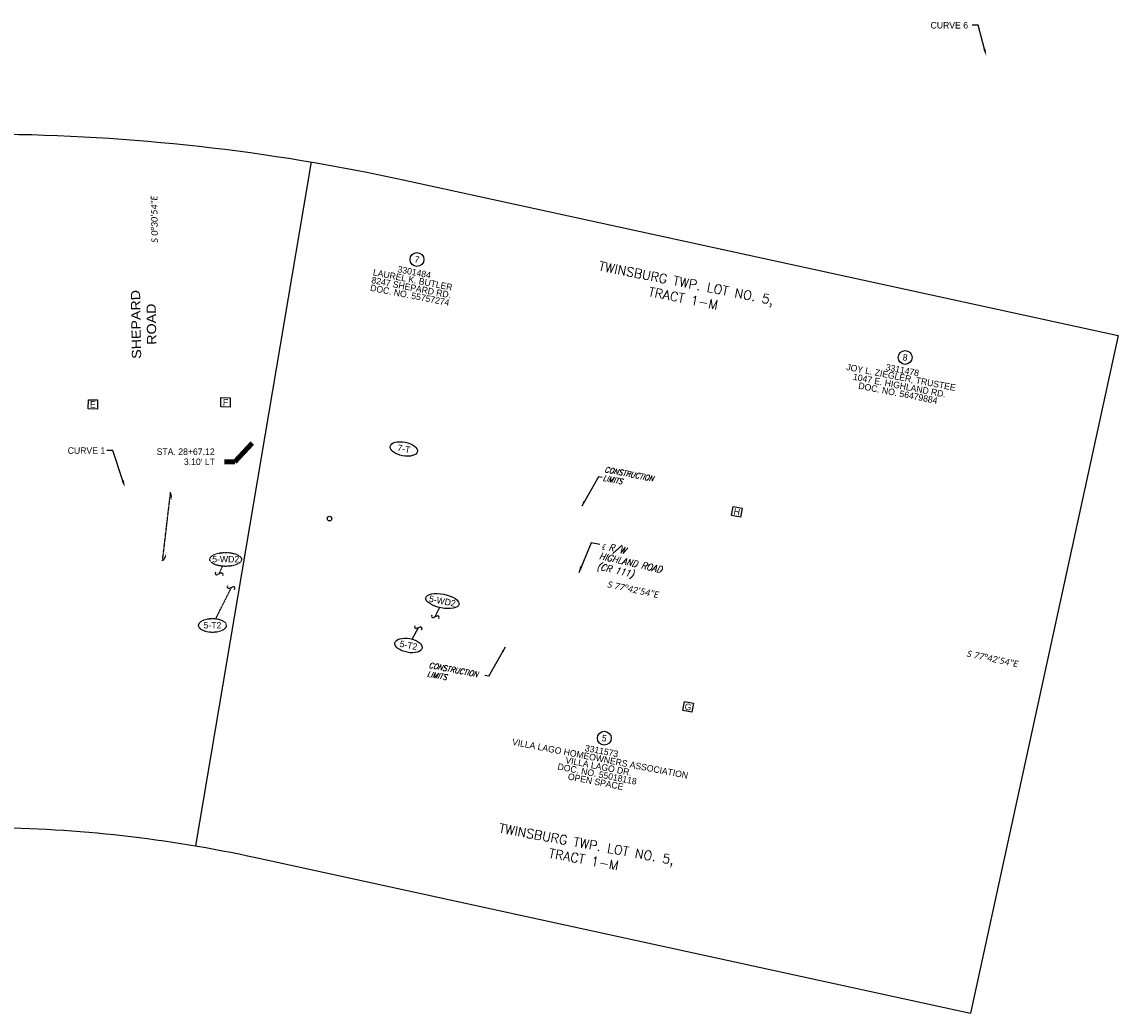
# Model space of a CAD drawing. Header units: feet. Extents: x 2244714 to 2248414, y 594935 to 597420.
# Tile 5 of 6: x 2246156 to 2246630, y 596010 to 596439. Entities that reach past the tile are written whole.
import ezdxf
from ezdxf import colors
from ezdxf.entities.mleader import LeaderData, LeaderLine
from ezdxf.enums import TextEntityAlignment as Align
from ezdxf.math import Vec2, Vec3

# ---------------------------------------------------------------- set-up
doc = ezdxf.new("R2010")
doc.units = ezdxf.units.FT
doc.header["$MEASUREMENT"] = 0
doc.linetypes.add('HIDDEN2', pattern=[0.1875, 0.125, -0.0625])
doc.layers.add('0_View_Frame_Border', color=245, linetype='Continuous', plot=False)
for name, color, linetype in [('DV_X_Text', 7, 'Continuous'), ('GE_P_CL_Text', 7, 'Continuous'), ('GE_P_CL_Text_01', 4, 'Continuous'), ('GE_X_CL_Text', 7, 'Continuous'), ('RW_P_Text_01', 4, 'Continuous'), ('RW_P_Text_03', 171, 'Continuous'), ('RW_X_Esmt_Text_01', 2, 'Continuous'), ('RW_X_Text', 7, 'Continuous'), ('SH_Text', 7, 'Continuous'), ('ST_Text', 7, 'Continuous')]:
    doc.layers.add(name, color=color, linetype=linetype)
doc.styles.add('Font 70-Main Title', font='txt', dxfattribs={"width": 1.15, "height": 0.25})
doc.styles.add('P_Slanted_Normal', font='calibrii.ttf', dxfattribs={"height": 0.14})
doc.styles.add('ROMANS', font='ROMANS.shx', dxfattribs={"height": 2.4})
doc.styles.add('Slanted Normal CL CONST', font='romans.shx', dxfattribs={"width": 0.9, "oblique": 15, "height": 14})
doc.styles.add('Slanted-Normal', font='font31.shx', dxfattribs={"height": 0.14})
doc.styles.add('Slanted-Normal LS 0.50_0', font='font31.shx')
doc.styles.get("Standard").update_dxf_attribs({"font": 'arial.ttf'})
doc.dimstyles.get("Standard").update_dxf_attribs({"dimtxt": 0.18, "dimasz": 0.18, "dimexe": 0.18, "dimexo": 0.0625, "dimgap": 0.09, "dimtad": 0, "dimtih": 1, "dimtoh": 1, "dimdec": 4, "dimzin": 0, "dimdsep": 46, "dimtxsty": 'Standard', "dimcen": 0.09, "dimadec": 0, "dimazin": 0, "dimtfac": 1, "dimtdec": 4, "dimtofl": 0, "dimtmove": 0, "dimatfit": 3, "dimfxl": 1, "dimtolj": 1, "dimtzin": 0, "dimarcsym": 0})

# ---------------------------------------------------------------- blocks, each defined once
blk = doc.blocks.new('SQUIG')
blk.add_line((0.035, 0.029), (-0.021, -0.02))
for centre, start, end in [((-0.044, 0.008), 158.1069, 307.9876), ((0.057, 0.001), 341.0875, 128.316)]:
    blk.add_arc(centre, 0.0361, start, end)
blk = doc.blocks.new('PCOR')
at = {"linetype": 'Continuous'}
blk.add_arc((0.149, -0.247), 0.288, 97.055, 121.1772, dxfattribs=at)
blk.add_solid([(0.208, 0.048), (0.115, 0.033), (0.113, 0.046)])
blk = doc.blocks.new('AH2')
blk.add_solid([(8, -1.5), (0, 0), (8, 1.5)])

msp = doc.modelspace()

# ---------------------------------------------------------------- linework, layer by layer
at = {"layer": '0_View_Frame_Border'}
for p, q in [((2246281.39, 596378.26), (2246231.37, 596082.46)), ((2246630.44, 596303.23), (2246566.61, 596010.1))]:
    msp.add_line(p, q, dxfattribs=at)
at = {"layer": '0_View_Frame_Border', "flags": 128}
for points in [[(2245708.14, 596393.79), (2246143.8, 596390.36, -0.051679), (2246321.28, 596370.55), (2246630.44, 596303.23)], [(2245705.77, 596093.8), (2246141.44, 596090.37, -0.051679), (2246257.44, 596077.42), (2246566.61, 596010.1)]]:
    msp.add_lwpolyline(points, format="xyb", dxfattribs=at)
at = {"layer": 'DV_X_Text'}
for centre in [(2246327.2, 596336.09), (2246538.33, 596293.71), (2246408.22, 596128.98)]:
    msp.add_circle(centre, 3, dxfattribs=at)
at = {"layer": 'GE_P_CL_Text'}
msp.add_circle((2246289.36, 596223.99), 0.997, dxfattribs=at)
at = {"layer": 'GE_X_CL_Text'}
for p, q in [((2246402.52, 596213.57), (2246397.16, 596200.51)), ((2246406.23, 596212.74), (2246402.52, 596213.57))]:
    msp.add_line(p, q, dxfattribs=at)
at = {"layer": 'RW_P_Text_01', "linetype": 'HIDDEN2'}
for p, q in [((2246217.15, 596205.69), (2246220.65, 596235.48)), ((2246243.11, 596203.41), (2246241.51, 596200.02)), ((2246240.17, 596180.67), (2246246.98, 596194.23))]:
    msp.add_line(p, q, dxfattribs=at)
for centre, major_axis, ratio in [((2246244.48, 596206.33), (6.86, 0), 0.437335), ((2246238.76, 596177.76), (6, 0), 0.5)]:
    msp.add_ellipse(centre, major_axis=major_axis, ratio=ratio, dxfattribs=at)
at = {"layer": 'RW_P_Text_03'}
for p, q in [((2246405.72, 596242.08), (2246398.46, 596229.39)), ((2246407.36, 596241.76), (2246405.72, 596242.08)), ((2246336.9, 596185.54), (2246334.97, 596181.45)), ((2246325.1, 596171.82), (2246327.91, 596176.85)), ((2246358.24, 596155.81), (2246365.5, 596168.5)), ((2246358.24, 596155.81), (2246356.6, 596156.13))]:
    msp.add_line(p, q, dxfattribs=at)
for centre, major_axis, ratio in [((2246321.53, 596254.1), (5.89, -1.14), 0.5), ((2246338.21, 596188.32), (7.18, -1.39), 0.41024), ((2246323.54, 596169.11), (5.89, -1.14), 0.5)]:
    msp.add_ellipse(centre, major_axis=major_axis, ratio=ratio, dxfattribs=at)
at = {"layer": 'RW_X_Esmt_Text_01', "flags": 128}
for points in [[(2246185.07, 596275.43), (2246189.07, 596275.34), (2246188.98, 596271.34), (2246184.98, 596271.43)], [(2246242.43, 596276.32), (2246246.43, 596276.23), (2246246.34, 596272.23), (2246242.34, 596272.32)], [(2246463.99, 596229.29), (2246467.92, 596228.53), (2246467.16, 596224.61), (2246463.23, 596225.37)], [(2246442.89, 596144.88), (2246446.81, 596144.12), (2246446.05, 596140.19), (2246442.13, 596140.95)]]:
    msp.add_lwpolyline(points, close=True, dxfattribs=at)

# ---------------------------------------------------------------- block references
at = {"layer": 'GE_X_CL_Text', "xscale": 0.3600000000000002, "yscale": 0.3600000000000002, "zscale": 0.3600000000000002, "rotation": 67.92798911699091}
msp.add_blockref('AH2', (2246397.16, 596200.51), dxfattribs=at)
at = {"layer": 'RW_P_Text_01', "linetype": 'HIDDEN2', "yscale": 20, "zscale": 20}
for p, xscale, rotation in [((2246220.65, 596235.48), 20, 258.1794834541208), ((2246217.15, 596205.69), -20, 258.1794834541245)]:
    msp.add_blockref('PCOR', p, dxfattribs=dict(at, xscale=xscale, rotation=rotation))
at = {"layer": 'RW_P_Text_01', "xscale": 20, "yscale": 20, "zscale": 20}
for p, rotation in [((2246241.51, 596200.02), 344.5002398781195), ((2246246.98, 596194.23), 163.0424637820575)]:
    msp.add_blockref('SQUIG', p, dxfattribs=dict(at, rotation=rotation))
at = {"layer": 'RW_P_Text_03'}
for name, p, xscale, yscale, zscale, rotation in [('AH2', (2246398.46, 596229.39), 0.3000000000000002, 0.3000000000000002, 0.3000000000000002, 60.22399491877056), ('SQUIG', (2246327.91, 596176.85), 20, 20, 20, 160.5143287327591), ('SQUIG', (2246334.97, 596181.45), 20, 20, 20, 344.5002398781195), ('AH2', (2246365.5, 596168.5), 0.3000000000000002, 0.3000000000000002, 0.3000000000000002, 240.2239949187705)]:
    msp.add_blockref(name, p, dxfattribs=dict(at, xscale=xscale, yscale=yscale, zscale=zscale, rotation=rotation))

# ---------------------------------------------------------------- texts
at = {"layer": 'DV_X_Text', "style": 'Slanted-Normal'}
for s, p in [('7', (2246327.2, 596336.09)), ('LAUREL K. BUTLER', (2246325.4, 596327.27)), ('3301484', (2246326.04, 596330.58)), ('DOC. NO. 55757274', (2246324.12, 596320.64)), ('8247 SHEPARD RD.', (2246324.76, 596323.95)), ('8', (2246538.33, 596293.71)), ('JOY L. ZIEGLER, TRUSTEE', (2246536.53, 596284.89)), ('3311478', (2246537.17, 596288.21)), ('1047 E. HIGHLAND RD.', (2246535.88, 596281.58)), ('DOC. NO. 56479884', (2246535.24, 596278.27)), ('5', (2246408.22, 596128.98)), ('VILLA LAGO HOMEOWNERS ASSOCIATION', (2246406.42, 596120.16)), ('3311573', (2246407.06, 596123.47)), ('VILLA LAGO DR.', (2246405.78, 596116.85)), ('DOC. NO. 55018118', (2246405.14, 596113.54)), ('OPEN SPACE', (2246404.5, 596110.22))]:
    msp.add_text(s, height=2.8, rotation=349.0501, dxfattribs=at).set_placement(p, align=Align.MIDDLE)
at = {"layer": 'RW_P_Text_01', "linetype": 'Continuous', "lineweight": -3, "style": 'Slanted-Normal'}
msp.add_text('STA. 28+67.12', height=2.8, rotation=359.8711, dxfattribs=at).set_placement((2246214.6, 596251.56))
at = {"layer": 'RW_P_Text_01', "style": 'Slanted-Normal'}
msp.add_text("3.10' LT", height=2.8, rotation=359.8711, dxfattribs=at).set_placement((2246226.4, 596247.2))
at = {"layer": 'RW_P_Text_01', "style": 'Slanted-Normal LS 0.50_0'}
for s, p in [('5-WD2', (2246244.48, 596206.44)), ('5-T2', (2246238.76, 596177.87))]:
    msp.add_text(s, height=2.8, dxfattribs=at).set_placement(p, align=Align.MIDDLE)
at = {"layer": 'RW_P_Text_03', "style": 'ROMANS'}
for s, rotation, p in [('TWINSBURG TWP. LOT NO. 5,', 348.8272, (2246443.32, 596323.93)), ('TRACT 1-M', 348.8272, (2246442.02, 596317.31)), ('TWINSBURG TWP. LOT NO. 5,', 349.548, (2246400.2, 596081.27)), ('TRACT 1-M', 349.548, (2246398.97, 596074.64))]:
    msp.add_text(s, height=4, rotation=rotation, dxfattribs=at).set_placement(p, align=Align.CENTER)
at = {"layer": 'RW_P_Text_03', "style": 'Slanted-Normal LS 0.50_0'}
for s, p in [('7-T', (2246321.55, 596254.2)), ('5-WD2', (2246338.21, 596188.32)), ('5-T2', (2246323.56, 596169.21))]:
    msp.add_text(s, height=2.8, rotation=349.0501, dxfattribs=at).set_placement(p, align=Align.MIDDLE)
at = {"layer": 'RW_P_Text_03', "style": 'Slanted Normal CL CONST', "oblique": 15, "width": 0.9}
for s, p in [('CONSTRUCTION', (2246408.18, 596244.14)), ('LIMITS', (2246407.46, 596240.41)), ('CONSTRUCTION', (2246332.17, 596159.48)), ('LIMITS', (2246331.45, 596155.75))]:
    msp.add_text(s, height=2.4, rotation=349.0501, dxfattribs=at).set_placement(p)
at = {"layer": 'RW_X_Esmt_Text_01', "style": 'Slanted-Normal'}
for s, rotation, p in [('E', 358.7638, (2246187.03, 596273.38)), ('F', 358.7638, (2246244.38, 596274.28)), ('H', 349.0501, (2246465.57, 596226.95)), ('G', 349.0501, (2246444.47, 596142.54))]:
    msp.add_text(s, height=2.8, rotation=rotation, dxfattribs=at).set_placement(p, align=Align.MIDDLE)
at = {"layer": 'RW_X_Text', "insert": (2246203.68, 596307.95), "char_height": 4, "width": 36.6175, "attachment_point": 2, "rotation": 90.923, "style": 'Font 70-Main Title'}
msp.add_mtext('SHEPARD \\PROAD ', dxfattribs=at)
at = {"layer": 'SH_Text', "char_height": 2.8, "width": 27.9071, "attachment_point": 1, "style": 'P_Slanted_Normal'}
for s, insert, rotation in [('S 0%%D30\'54"E', (2246212.36, 596343.32), 90.8), ('S 77%%D42\'54"E', (2246410.03, 596197.01), 348), ('S 77%%D42\'54"E', (2246565.48, 596167.06), 348)]:
    msp.add_mtext(s, dxfattribs=dict(at, insert=insert, rotation=rotation))
at = {"layer": 'ST_Text', "style": 'Slanted Normal CL CONST', "oblique": 15, "width": 0.9}
for s, p in [('℄ R/W', (2246406.83, 596211.02)), ('HIGHLAND ROAD', (2246405.82, 596206.57)), ('(CR 111)', (2246404.85, 596202.1))]:
    msp.add_text(s, height=2.88, rotation=347.2632, dxfattribs=at).set_placement(p)

# ---------------------------------------------------------------- leaders
at = {"layer": 'GE_P_CL_Text_01'}
ml = msp.add_multileader_mtext('Standard', dxfattribs=at)
ml.set_content('CURVE 6', color=256, style='Slanted-Normal')
ml.set_leader_properties()
ml.build(insert=Vec2(0, 0))
ml.multileader.update_dxf_attribs({"dogleg_length": 0.36, "arrow_head_size": 3, "scale": 20})
ctx = ml.context
ctx.base_point, ctx.scale, ctx.char_height, ctx.arrow_head_size, ctx.landing_gap_size, ctx.plane_origin = Vec3(2246546.93, 596437.38), 20, 2.8, 3, 1.8, Vec3(2246304.26, 596270.33)
ctx.text_align_type = 2
notes = []
notes.append((ctx, [(1, (1, 1, 0), (2246569.94, 596437.38), (-1, 0), 2.59, [(0, [(2246573.42, 596424.15)], 0, [])])]))
ctx.mtext.insert, ctx.mtext.alignment, ctx.mtext.flow_direction = Vec3(2246565.55, 596438.78), 3, 5
at = {"layer": 'RW_P_Text_01', "color": 203, "linetype": 'Continuous', "lineweight": -3}
msp.add_leader([(2246255.9, 596256.61), (2246248.44, 596248.58), (2246243.91, 596248.52)], dimstyle='Standard', override={"dimscale": 1, "dimasz": 2.5, "dimclrd": 256, "dimldrblk": 'None', "dimlwd": 65535}, dxfattribs=at)
at = {"layer": 'SH_Text'}
ml = msp.add_multileader_mtext('Standard', dxfattribs=at)
ml.set_content('CURVE 1', color=256, style='Slanted-Normal')
ml.set_leader_properties()
ml.build(insert=Vec2(0, 0))
ml.multileader.update_dxf_attribs({"dogleg_length": 0.36, "arrow_head_size": 3, "scale": 20})
ctx = ml.context
ctx.base_point, ctx.scale, ctx.char_height, ctx.arrow_head_size, ctx.landing_gap_size, ctx.plane_origin = Vec3(2246174.75, 596253.42), 20, 2.8, 3, 1.8, Vec3(2245932.77, 596080.05)
ctx.text_align_type = 2
notes.append((ctx, [(1, (1, 1, 0), (2246195.71, 596253.42), (-1, 0), 2.59, [(0, [(2246200.9, 596237.53)], 0, [])])]))
ctx.mtext.insert, ctx.mtext.alignment, ctx.mtext.flow_direction = Vec3(2246192.37, 596254.82), 3, 5
for ctx, leaders in notes:
    for number, flags, end, landing, length, lines in leaders:
        leader = LeaderData()
        leader.index, (leader.has_last_leader_line, leader.has_dogleg_vector, leader.attachment_direction) = number, flags
        leader.last_leader_point, leader.dogleg_vector, leader.dogleg_length = Vec3(end), Vec3(landing), length
        for number, points, colour, breaks in lines:
            line = LeaderLine()
            line.index, line.vertices, line.color, line.breaks = number, Vec3.list(points), colors.encode_raw_color(colour), breaks
            leader.lines.append(line)
        ctx.leaders.append(leader)

doc.saveas('drawing.dxf')
